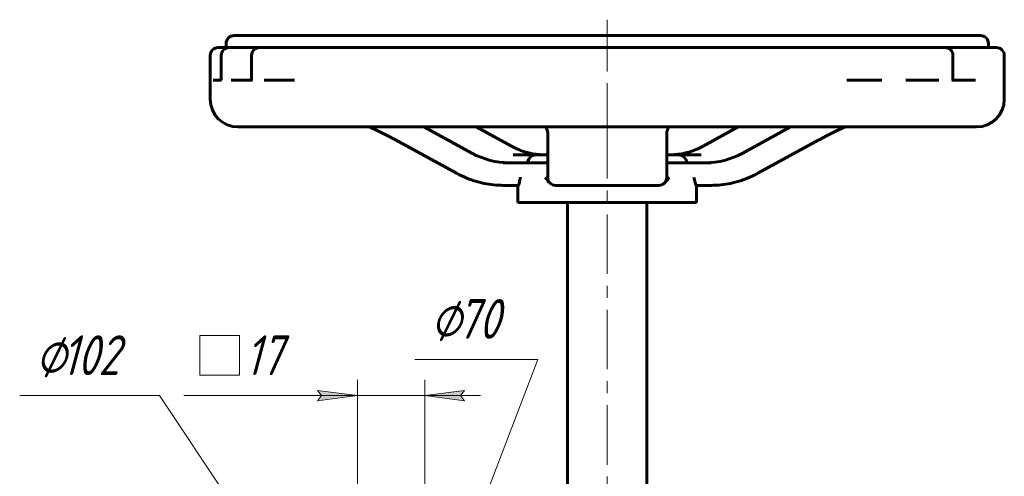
# Model space of a CAD drawing. Header units: millimetres. Extents: x 0 to 594, y 0 to 420.
# Tile 4 of 11: x 70 to 194, y 244 to 302. Entities that reach past the tile are written whole.
import ezdxf

# ---------------------------------------------------------------- set-up
doc = ezdxf.new("R2010")
doc.units = ezdxf.units.MM
for name, pattern in [('K5LT_AXLED', [12, 7.5, -1.5, 1.5, -1.5]), ('K5LT_BASIC', [0]), ('K5LT_THIN', [0])]:
    doc.linetypes.add(name, pattern=pattern)
doc.layers.add('Системный слой', color=7, linetype='Continuous')
doc.layers.add('Системный слой (1)', color=251, linetype='Continuous', true_color=0x6c6c6c)
doc.styles.add('KDIMTEXTSTYLE', font='txt', dxfattribs={"width": 0.96, "oblique": 15, "height": 5})
doc.styles.add('KTEXTSTYLE', font='txt', dxfattribs={"width": 0.96, "height": 5})
doc.dimstyles.new('KDIMSTYLE (0.50)', dxfattribs={"dimtxt": 5, "dimasz": 1, "dimexe": 2, "dimexo": 0, "dimgap": 1, "dimtad": 1, "dimlfac": 2, "dimtxsty": 'KDIMTEXTSTYLE', "dimsah": 1, "dimcen": 0, "dimdle": 1, "dimadec": 0, "dimazin": 0, "dimtfac": 0.667, "dimtmove": 0, "dimatfit": 3, "dimfxl": 1, "dimtvp": 1, "dimtolj": 1, "dimtzin": 0, "dimarcsym": 0})

# ---------------------------------------------------------------- blocks, each defined once
blk = doc.blocks.new('U0')
at = {"layer": 'Системный слой (1)', "color": 143, "linetype": 'K5LT_BASIC', "lineweight": 60, "true_color": 0x33acca}
for p, q in [((98.87, 298.18), (98.87, 298.18)), ((98.87, 298.18), (98.88, 298.18)), ((98.88, 298.18), (98.88, 298.18)), ((98.88, 298.18), (98.9, 298.18)), ((98.9, 298.18), (98.92, 298.18)), ((98.92, 298.18), (98.98, 298.18)), ((98.98, 298.18), (99.09, 298.18)), ((99.09, 298.18), (99.21, 298.17)), ((99.21, 298.17), (99.22, 298.17)), ((99.22, 298.17), (99.23, 298.17)), ((99.23, 298.17), (99.26, 298.17)), ((99.26, 298.17), (99.3, 298.17)), ((99.3, 298.17), (99.33, 298.17)), ((99.33, 298.17), (99.35, 298.17)), ((99.35, 298.17), (99.38, 298.17)), ((99.38, 298.17), (99.43, 298.17)), ((99.43, 298.17), (99.49, 298.17)), ((99.49, 298.17), (99.51, 298.17)), ((99.51, 298.17), (99.51, 298.17)), ((99.51, 298.17), (99.53, 298.17)), ((99.53, 298.17), (99.55, 298.17)), ((99.55, 298.17), (99.6, 298.17)), ((99.6, 298.17), (99.7, 298.18)), ((99.7, 298.18), (99.8, 298.18))]:
    blk.add_line(p, q, dxfattribs=at)
blk = doc.blocks.new('U1')
at = {"layer": 'Системный слой (1)', "color": 143, "linetype": 'K5LT_BASIC', "lineweight": 60, "true_color": 0x33acca}
for p, q in [((135.92, 288.18), (136.05, 287.92)), ((136.05, 287.92), (136.12, 287.67)), ((136.12, 287.67), (136.14, 287.43)), ((136.14, 287.43), (136.14, 287.43)), ((136.14, 287.43), (136.14, 287.43))]:
    blk.add_line(p, q, dxfattribs=at)
blk = doc.blocks.new('U2')
at = {"layer": 'Системный слой (1)', "color": 143, "linetype": 'K5LT_BASIC', "lineweight": 60, "true_color": 0x33acca}
for p in [(136.14, 287.44), (136.14, 287.43), (136.14, 287.43)]:
    blk.add_line(p, (136.14, 287.43), dxfattribs=at)
blk = doc.blocks.new('U3')
at = {"layer": 'Системный слой (1)', "color": 143, "linetype": 'K5LT_BASIC', "lineweight": 60, "true_color": 0x33acca}
for p, q in [((151.15, 287.56), (151.17, 287.69)), ((151.17, 287.69), (151.25, 287.94)), ((151.25, 287.94), (151.37, 288.18)), ((151.14, 287.5), (151.15, 287.56)), ((151.14, 287.47), (151.14, 287.5)), ((151.14, 287.45), (151.14, 287.47)), ((151.14, 287.44), (151.14, 287.45)), ((151.14, 287.43), (151.14, 287.44)), ((151.14, 287.44), (151.14, 287.44)), ((151.14, 287.44), (151.14, 287.44)), ((151.14, 287.43), (151.14, 287.43)), ((151.14, 287.43), (151.14, 287.43)), ((151.14, 287.43), (151.14, 287.43)), ((151.14, 287.43), (151.14, 287.43)), ((151.14, 287.43), (151.14, 287.43)), ((151.14, 287.43), (151.14, 287.43)), ((151.14, 287.43), (151.14, 287.43)), ((151.14, 287.43), (151.14, 287.43)), ((151.14, 287.43), (151.14, 287.43)), ((151.14, 287.43), (151.14, 287.43)), ((151.14, 287.43), (151.14, 287.43)), ((151.14, 287.43), (151.14, 287.43))]:
    blk.add_line(p, q, dxfattribs=at)
blk = doc.blocks.new('U4')
at = {"layer": 'Системный слой (1)', "color": 143, "linetype": 'K5LT_BASIC', "lineweight": 60, "true_color": 0x33acca}
for p, q in [((135.94, 281.69), (135.83, 281.84)), ((135.83, 281.84), (135.83, 281.84)), ((136.03, 281.56), (135.94, 281.69)), ((136.12, 281.45), (136.03, 281.56)), ((136.22, 281.32), (136.12, 281.45)), ((136.29, 281.25), (136.22, 281.32)), ((136.33, 281.22), (136.29, 281.25)), ((136.34, 281.2), (136.33, 281.22)), ((136.35, 281.19), (136.34, 281.2)), ((136.45, 281.11), (136.35, 281.19)), ((136.62, 280.99), (136.45, 281.11))]:
    blk.add_line(p, q, dxfattribs=at)
blk = doc.blocks.new('U5')
at = {"layer": 'Системный слой (1)', "color": 143, "linetype": 'K5LT_BASIC', "lineweight": 60, "true_color": 0x33acca}
for p, q in [((113.69, 288.18), (114.84, 287.65)), ((114.84, 287.65), (115.94, 287.11)), ((115.94, 287.11), (116.99, 286.55))]:
    blk.add_line(p, q, dxfattribs=at)
blk = doc.blocks.new('U6')
at = {"layer": 'Системный слой (1)', "color": 143, "linetype": 'K5LT_BASIC', "lineweight": 60, "true_color": 0x33acca}
for p, q in [((172.44, 287.65), (171.33, 287.11)), ((173.59, 288.18), (172.44, 287.65)), ((170.3, 286.56), (170.29, 286.56)), ((170.29, 286.56), (170.29, 286.55)), ((170.31, 286.56), (170.3, 286.56)), ((170.3, 286.56), (170.3, 286.56)), ((170.3, 286.56), (170.3, 286.56)), ((170.3, 286.56), (170.3, 286.56)), ((170.3, 286.56), (170.3, 286.56)), ((170.3, 286.56), (170.3, 286.56)), ((171.33, 287.11), (170.31, 286.56))]:
    blk.add_line(p, q, dxfattribs=at)
blk = doc.blocks.new('U7')
at = {"layer": 'Системный слой (1)', "color": 143, "linetype": 'K5LT_BASIC', "lineweight": 60, "true_color": 0x33acca}
for q in [(136.14, 287.44), (136.14, 287.43)]:
    blk.add_line((136.14, 287.43), q, dxfattribs=at)
blk = doc.blocks.new('D5')
at = {"layer": 'Системный слой (1)'}
for points in [[(121.5, 222.12), (122.68, 227.03), (120.27, 222.59), (121.07, 222.82)], [(110.17, 194.34), (112.57, 198.77), (111.77, 198.54), (111.34, 199.24)]]:
    blk.add_hatch(color=7, dxfattribs=at).paths.add_polyline_path(points)
at = {"layer": 'Системный слой (1)', "color": 7, "linetype": 'K5LT_THIN', "lineweight": 18, "true_color": 0xffffff}
for p, q in [((134.89, 258.94), (119.41, 258.94)), ((122.68, 227.03), (134.89, 258.94)), ((110.17, 194.34), (122.68, 227.03)), ((120.27, 222.59), (122.68, 227.03)), ((122.68, 227.03), (121.5, 222.12)), ((121.07, 222.82), (120.27, 222.59)), ((121.5, 222.12), (121.07, 222.82)), ((110.17, 194.34), (111.34, 199.24)), ((112.57, 198.77), (110.17, 194.34)), ((111.34, 199.24), (111.77, 198.54)), ((111.77, 198.54), (112.57, 198.77))]:
    blk.add_line(p, q, dxfattribs=at)
blk.add_wipeout([(121.41, 259.94), (121.41, 267.32), (132.43, 267.32), (132.43, 259.94)]).dxf.layer = 'Системный слой (1)'
at = {"layer": 'Системный слой (1)', "color": 7, "char_height": 5, "attachment_point": 1, "style": 'KTEXTSTYLE'}
for s, insert in [('\\fArial|b0|c204|p34;\\H5.0;\\W1.000;\\Q15;\\fGOST Type AU|b0|i0|c204|p34;\\Q15;\\W0.960;⌀', (121.41, 266.53)), ('\\fArial|b0|c204|p34;\\H5.0;\\W1.000;\\Q15;\\fGOST Type AU|b0|i0|c204|p34;\\Q15;\\W0.960;70', (124.72, 266.53))]:
    blk.add_mtext(s, dxfattribs=dict(at, insert=insert))
blk = doc.blocks.new('KDIMARROW_01')
at = {"layer": 'Системный слой'}
blk.add_hatch(color=0, dxfattribs=at).paths.add_polyline_path([(0, 0), (-5, 0.66), (-4.5, 0), (-5, -0.66)])
at = {"layer": 'Системный слой', "color": 0, "linetype": 'K5LT_THIN', "lineweight": 18}
for p, q in [((-4.5, 0), (-5, 0.66)), ((-5, 0.66), (0, 0)), ((0, 0), (-5, -0.66)), ((-5, -0.66), (-4.5, 0))]:
    blk.add_line(p, q, dxfattribs=at)
at = {"layer": 'Системный слой (1)', "color": 0, "linetype": 'K5LT_THIN', "lineweight": 18}
blk.add_line((473.98, 210.68), (473.48, 210.68), dxfattribs=at)
blk = doc.blocks.new('D6')
at = {"layer": 'Системный слой (1)'}
for points in [[(105.58, 228.1), (102.26, 231.89), (104.49, 227.37), (104.76, 228.15)], [(130.58, 189.48), (128.35, 194), (128.08, 193.22), (127.26, 193.27)]]:
    blk.add_hatch(color=7, dxfattribs=at).paths.add_polyline_path(points)
at = {"layer": 'Системный слой (1)', "color": 7, "linetype": 'K5LT_THIN', "lineweight": 18, "true_color": 0xffffff}
for p, q in [((87.25, 254.37), (69.65, 254.37)), ((102.26, 231.89), (87.25, 254.37)), ((102.26, 231.89), (105.58, 228.1)), ((104.49, 227.37), (102.26, 231.89)), ((130.58, 189.48), (102.26, 231.89)), ((104.76, 228.15), (104.49, 227.37)), ((105.58, 228.1), (104.76, 228.15)), ((128.08, 193.22), (128.35, 194)), ((128.35, 194), (130.58, 189.48)), ((130.58, 189.48), (127.26, 193.27)), ((127.26, 193.27), (128.08, 193.22))]:
    blk.add_line(p, q, dxfattribs=at)
blk.add_wipeout([(71.65, 255.37), (71.65, 262.75), (84.7, 262.75), (84.7, 255.37)]).dxf.layer = 'Системный слой (1)'
at = {"layer": 'Системный слой (1)', "color": 7, "char_height": 5, "attachment_point": 1, "style": 'KTEXTSTYLE'}
for s, insert in [('\\fArial|b0|c204|p34;\\H5.0;\\W1.000;\\Q15;\\fGOST Type AU|b0|i0|c204|p34;\\Q15;\\W0.960;⌀', (71.65, 261.96)), ('\\fArial|b0|c204|p34;\\H5.0;\\W1.000;\\Q15;\\fGOST Type AU|b0|i0|c204|p34;\\Q15;\\W0.960;102', (74.96, 261.96))]:
    blk.add_mtext(s, dxfattribs=dict(at, insert=insert))
blk = doc.blocks.new('D7')
at = {"layer": 'Системный слой (1)'}
for points in [[(112.17, 254.37), (107.17, 255.03), (107.67, 254.37), (107.17, 253.71)], [(125.17, 254.37), (125.67, 255.03), (120.67, 254.37), (125.67, 253.71)]]:
    blk.add_hatch(color=7, dxfattribs=at).paths.add_polyline_path(points)
at = {"layer": 'Системный слой (1)', "color": 7, "linetype": 'K5LT_THIN', "lineweight": 18, "true_color": 0xffffff}
for p, q in [((112.17, 213.69), (112.17, 256.37)), ((120.67, 213.69), (120.67, 256.37)), ((107.16, 254.37), (90.33, 254.37)), ((112.17, 254.37), (105.17, 254.37)), ((112.17, 254.37), (107.17, 255.03)), ((107.17, 255.03), (107.67, 254.37)), ((107.67, 254.37), (107.17, 253.71)), ((107.17, 253.71), (112.17, 254.37)), ((112.17, 254.37), (107.17, 254.37)), ((112.17, 254.37), (120.67, 254.37)), ((125.67, 255.03), (120.67, 254.37)), ((120.67, 254.37), (125.67, 253.71)), ((120.67, 254.37), (127.67, 254.37)), ((125.17, 254.37), (125.67, 255.03)), ((125.67, 253.71), (125.17, 254.37))]:
    blk.add_line(p, q, dxfattribs=at)
blk.add_wipeout([(92.33, 255.37), (92.33, 262.75), (104.64, 262.75), (104.64, 255.37)]).dxf.layer = 'Системный слой (1)'
for p, q in [((92.33, 256.96), (92.33, 261.96)), ((92.33, 261.96), (97.33, 261.96)), ((97.33, 261.96), (97.33, 256.96)), ((97.33, 256.96), (92.33, 256.96))]:
    blk.add_line(p, q, dxfattribs=at)
at = {"layer": 'Системный слой (1)', "color": 7, "insert": (98.04, 261.96), "char_height": 5, "attachment_point": 1, "style": 'KTEXTSTYLE'}
blk.add_mtext('\\fArial|b0|c204|p34;\\H5.0;\\W1.000;\\Q15;\\fGOST Type AU|b0|i0|c204|p34;\\Q15;\\W0.960;17', dxfattribs=at)

msp = doc.modelspace()

# ---------------------------------------------------------------- linework, layer by layer
at = {"layer": 'Системный слой (1)', "color": 30, "linetype": 'K5LT_AXLED', "lineweight": 18, "true_color": 0xff8000}
for p, q in [((143.6394, 296.1831), (143.6394, 301.6831)), ((143.6394, 286.1831), (143.6394, 299.1831)), ((143.6394, 282.6749), (143.6394, 287.1749)), ((143.6394, 233.6831), (143.6394, 284.6749))]:
    msp.add_line(p, q, dxfattribs=at)
at = {"layer": 'Системный слой (1)', "color": 143, "linetype": 'K5LT_BASIC', "lineweight": 60, "true_color": 0x33acca}
for p, q in [((190.6394, 299.6831), (96.6394, 299.6831)), ((102.5739, 299.6831), (102.6508, 299.6831)), ((103.3498, 299.6831), (103.8958, 299.6831)), ((95.0147, 298.1831), (94.6394, 298.1831)), ((96.0382, 298.1831), (95.0147, 298.1831)), ((95.6394, 298.1831), (95.6394, 298.6831)), ((97.2426, 298.1831), (96.0382, 298.1831)), ((98.869, 298.1831), (97.2426, 298.1831)), ((101.3084, 298.1831), (99.8448, 298.1831)), ((103.3197, 298.1831), (101.3084, 298.1831)), ((105.0462, 298.1831), (104.5226, 298.1831)), ((173.1942, 298.1831), (105.0462, 298.1831)), ((177.5072, 298.1831), (173.1942, 298.1831)), ((180.4853, 298.1831), (177.5072, 298.1831)), ((181.0149, 298.1831), (180.4853, 298.1831)), ((184.5702, 298.1831), (182.6056, 298.1831)), ((186.1782, 298.1831), (184.5702, 298.1831)), ((186.3545, 298.1831), (186.1782, 298.1831)), ((189.0831, 298.1831), (187.2894, 298.1831)), ((192.6394, 298.1831), (189.0831, 298.1831)), ((191.6394, 298.1831), (191.6394, 298.6831)), ((93.6394, 291.6831), (93.6394, 297.1831)), ((95.0382, 297.1831), (95.0382, 294.0581)), ((98.8448, 297.1831), (98.8448, 294.0581)), ((187.1782, 294.0581), (187.1782, 297.1831)), ((193.6394, 291.6831), (193.6394, 297.1831)), ((95.0668, 294.0581), (94.0224, 294.0581)), ((98.951, 294.0581), (96.2957, 294.0581)), ((104.2586, 294.0581), (100.4445, 294.0581)), ((178.1983, 294.0581), (173.7973, 294.0581)), ((185.4055, 294.0581), (181.2372, 294.0581)), ((190.0106, 294.0581), (187.0463, 294.0581)), ((97.1394, 288.1831), (190.1394, 288.1831)), ((126.5855, 284.8948), (120.5621, 288.1831)), ((131.5646, 285.7726), (127.149, 288.1831)), ((155.7141, 285.7726), (160.1297, 288.1831)), ((160.6933, 284.8948), (166.7167, 288.1831)), ((124.6766, 282.357), (116.9871, 286.5548)), ((136.1394, 287.4355), (136.1394, 287.4325)), ((136.1394, 287.4325), (136.1394, 283.2347)), ((151.1394, 283.2347), (151.1394, 287.4325)), ((162.6021, 282.357), (170.2916, 286.5548)), ((136.1394, 284.6749), (136.1394, 285.1749)), ((134.6394, 284.6749), (131.7918, 284.6749)), ((136.1394, 284.6749), (134.6394, 284.6749)), ((152.6394, 284.6749), (151.1394, 284.6749)), ((155.4869, 284.6749), (152.6394, 284.6749)), ((132.75, 283.6749), (130.5418, 283.6749)), ((133.6912, 283.6749), (132.75, 283.6749)), ((136.1394, 283.6749), (133.6912, 283.6749)), ((136.1394, 283.2347), (136.1394, 281.8386)), ((153.5876, 283.6749), (151.1394, 283.6749)), ((151.1394, 281.8386), (151.1394, 283.2347)), ((154.5287, 283.6749), (153.5876, 283.6749)), ((156.7369, 283.6749), (154.5287, 283.6749)), ((130.5418, 280.8386), (132.4374, 280.8386)), ((132.3894, 278.6749), (132.3894, 280.8386)), ((137.1394, 280.8386), (150.1394, 280.8386)), ((154.8414, 280.8386), (156.7369, 280.8386)), ((154.8894, 278.6749), (154.8894, 280.8386)), ((132.3894, 278.6749), (154.8894, 278.6749)), ((138.6394, 242.6831), (138.6394, 278.6749)), ((148.6394, 242.6831), (148.6394, 278.6749))]:
    msp.add_line(p, q, dxfattribs=at)
for centre, radius, start, end in [((96.6394, 298.6831), 1, 90, 180), ((190.6394, 298.6831), 1, 0, 90), ((94.6394, 297.1831), 1, 90, 180), ((96.0382, 297.1831), 1, 90, 179.999999), ((99.8448, 297.1831), 1, 90, 179.999997), ((186.1782, 297.1831), 1, 0, 90), ((192.6394, 297.1831), 1, 0, 90), ((97.1394, 291.6831), 3.5, 180, 270), ((190.1394, 291.6831), 3.5, 270, 0), ((134.6394, 283.6749), 1, 90, 180), ((152.6394, 283.6749), 1, 0, 90), ((137.1394, 281.8386), 1, 180, 270), ((150.1394, 281.8386), 1, 270, 0)]:
    msp.add_arc(centre, radius, start, end, dxfattribs=at)
for centre, major_axis, ratio, start_param, end_param in [((117.4663, 287.4325), (-0.4792, -0.8777), 0.45202831, 0, 0.00053789), ((150.1394, 287.4325), (1, 0), 0.90405662, 6.28314907, 6.28318531), ((169.8125, 287.4325), (0.4792, -0.8777), 0.45202831, 6.28264604, 6.28318531), ((131.2918, 296.3897), (0, -12.7147), 0.8660254, 5.84155634, 6.28318531), ((155.9869, 296.3897), (0, -12.7147), 0.8660254, 0, 0.44162897)]:
    msp.add_ellipse(centre, major_axis=major_axis, ratio=ratio, start_param=start_param, end_param=end_param, dxfattribs=at)
for points, knots in [([(103.3197, 298.1831), (103.3987, 298.1831), (103.4812, 298.1818), (103.6415, 298.1794), (103.7204, 298.1782), (103.869, 298.1772), (103.935, 298.1772), (104.0823, 298.178), (104.1614, 298.1791), (104.335, 298.1816), (104.4277, 298.1831), (104.5226, 298.1831)], [1.446546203, 1.446546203, 1.446546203, 1.446546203, 1.500729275, 1.500729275, 1.547483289, 1.547483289, 1.583210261, 1.583210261, 1.621863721, 1.621863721, 1.664618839, 1.664618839, 1.664618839, 1.664618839]), ([(181.0149, 298.1831), (181.1418, 298.1831), (181.2698, 298.1794), (181.4938, 298.1737), (181.5853, 298.1715), (181.7516, 298.1694), (181.8231, 298.1692), (181.9774, 298.1702), (182.0564, 298.1715), (182.2726, 298.1766), (182.4025, 298.1811), (182.5522, 298.1829), (182.579, 298.1831), (182.6056, 298.1831)], [2.176941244, 2.176941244, 2.176941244, 2.176941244, 2.298277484, 2.298277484, 2.382080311, 2.382080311, 2.447518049, 2.447518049, 2.520058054, 2.520058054, 2.641372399, 2.641372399, 2.667809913, 2.667809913, 2.667809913, 2.667809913]), ([(186.3545, 298.1831), (186.3589, 298.1831), (186.3633, 298.1831), (186.4878, 298.1828), (186.6101, 298.1789), (186.869, 298.1767), (186.9834, 298.1783), (187.1594, 298.1817), (187.2249, 298.1831), (187.2894, 298.1831)], [1.78792734, 1.78792734, 1.78792734, 1.78792734, 1.790676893, 1.790676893, 1.866283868, 1.866283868, 1.931474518, 1.931474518, 1.971146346, 1.971146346, 1.971146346, 1.971146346]), ([(135.7918, 284.6749), (135.5014, 284.6749), (135.211, 284.6898), (134.6322, 284.749), (134.3439, 284.7934), (133.9148, 284.8819), (133.7726, 284.915), (133.5428, 284.9745), (133.4547, 284.9988), (133.2793, 285.0502), (133.1918, 285.0773), (132.9333, 285.1617), (132.7631, 285.2231), (132.2442, 285.4281), (131.9002, 285.5894), (131.5646, 285.7726)], [0, 0, 0, 0, 3.8, 3.8, 7.6, 7.6, 9.4947758, 9.4947758, 10.67589039, 10.67589039, 11.85700499, 11.85700499, 14.17986224, 14.17986224, 19, 19, 19, 19]), ([(151.4869, 284.6749), (151.7773, 284.6749), (152.0677, 284.6898), (152.6465, 284.749), (152.9349, 284.7934), (153.3639, 284.8819), (153.5061, 284.915), (153.736, 284.9745), (153.824, 284.9988), (153.9995, 285.0502), (154.0869, 285.0773), (154.3455, 285.1617), (154.5156, 285.2231), (155.0345, 285.4281), (155.3785, 285.5894), (155.7141, 285.7726)], [0, 0, 0, 0, 3.8, 3.8, 7.6, 7.6, 9.49477669, 9.49477669, 10.67589117, 10.67589117, 11.85700566, 11.85700566, 14.17986269, 14.17986269, 19, 19, 19, 19]), ([(130.5418, 280.8386), (130.1371, 280.8386), (129.7324, 280.8593), (128.9263, 280.9416), (128.5249, 281.0034), (127.9273, 281.1265), (127.7286, 281.1727), (127.4227, 281.252), (127.3148, 281.2815), (127.0998, 281.3436), (126.9926, 281.3762), (126.6757, 281.4771), (126.4671, 281.5499), (125.8767, 281.7735), (125.499, 281.9382), (124.9768, 282.197), (124.826, 282.2754), (124.6766, 282.357)], [0, 0, 0, 0, 3.8, 3.8, 7.6, 7.6, 9.50502455, 9.50502455, 10.54756966, 10.54756966, 11.59011477, 11.59011477, 13.64045406, 13.64045406, 17.44045406, 17.44045406, 19, 19, 19, 19]), ([(132.7206, 281.8386), (132.7204, 281.8379), (132.7203, 281.8371), (132.6783, 281.6553), (132.6231, 281.3903), (132.5525, 281.1079), (132.5307, 281.027), (132.509, 280.9625)], [-0.000632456, -0.000632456, -0.000632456, -0.000632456, 0, 0, 0.150460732, 0.150460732, 0.206763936, 0.206763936, 0.206763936, 0.206763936]), ([(151.4455, 281.8386), (151.445, 281.8379), (151.4444, 281.8371), (151.319, 281.6553), (151.1388, 281.3903), (150.8387, 281.1079), (150.7386, 281.027), (150.6215, 280.9625)], [-0.000632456, -0.000632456, -0.000632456, -0.000632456, 0, 0, 0.150460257, 0.150460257, 0.206763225, 0.206763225, 0.206763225, 0.206763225]), ([(154.7698, 280.9625), (154.748, 281.027), (154.7262, 281.1079), (154.6556, 281.3903), (154.6004, 281.6553), (154.5585, 281.8371), (154.5583, 281.8379), (154.5581, 281.8386)], [0.700580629, 0.700580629, 0.700580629, 0.700580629, 0.756883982, 0.756883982, 0.907345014, 0.907345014, 0.90797747, 0.90797747, 0.90797747, 0.90797747]), ([(156.7369, 280.8386), (157.1416, 280.8386), (157.5463, 280.8593), (158.3525, 280.9416), (158.7539, 281.0034), (159.3515, 281.1265), (159.5502, 281.1727), (159.856, 281.252), (159.9639, 281.2815), (160.179, 281.3436), (160.2862, 281.3762), (160.603, 281.4771), (160.8117, 281.5499), (161.4021, 281.7735), (161.7797, 281.9382), (162.302, 282.197), (162.4527, 282.2754), (162.6021, 282.357)], [0, 0, 0, 0, 3.8, 3.8, 7.6, 7.6, 9.50502546, 9.50502546, 10.54757046, 10.54757046, 11.59011547, 11.59011547, 13.64045457, 13.64045457, 17.44045457, 17.44045457, 19, 19, 19, 19]), ([(132.509, 280.9625), (132.5013, 280.9396), (132.4871, 280.9026), (132.4685, 280.8658), (132.4519, 280.8436), (132.4422, 280.8386), (132.4374, 280.8386)], [0, 0, 0, 0, 1.93775922, 3.60295701, 5.14161198, 7, 7, 7, 7]), ([(154.8414, 280.8386), (154.8369, 280.8386), (154.8284, 280.8428), (154.8145, 280.8596), (154.8005, 280.8843), (154.7856, 280.9182), (154.7751, 280.9468), (154.7698, 280.9625)], [0, 0, 0, 0, 1.90150497, 3.42821338, 4.99300031, 6.5300813, 8, 8, 8, 8])]:
    msp.add_open_spline(points, degree=3, knots=knots, dxfattribs=at)

# ---------------------------------------------------------------- block references
at = {"layer": 'Системный слой (1)'}
for name in ['U0', 'U5', 'U1', 'U3', 'U6', 'U2', 'U7', 'U4']:
    msp.add_blockref(name, (0, 0), dxfattribs=at)

# ---------------------------------------------------------------- dimensions: what is measured, and where the dimension line sits
at = {"layer": 'Системный слой (1)', "color": 7}
dim = msp.add_diameter_dim_2p(p1=(103.9108, 177.9952), p2=(128.9312, 243.3709), dimstyle='KDIMSTYLE (0.50)', override={"dimtih": 1, "dimtoh": 1, "dimpost": '\\fGOST Type AU|b0|c204|p34;\\H5.0;\\W0.960;\\Q15;<>', "dimblk1": 'KDIMARROW_01', "dimblk2": 'KDIMARROW_01', "dimclrt": 7, "dimtol": 1, "dimtp": 0, "dimtm": 0, "dimtdec": 5, "dimtmove": 1, "dimatfit": 2, "dimtolj": 1}, dxfattribs=at)
dim.commit()
dim.dimension.update_dxf_attribs({"geometry": 'D5', "text_midpoint": (121.4121, 258.9392), "dimtype": 163})

# ---------------------------------------------------------------- next in the draw order: dimensions: what is measured, and where the dimension line sits
dim = msp.add_diameter_dim_2p(p1=(144.7441, 168.2708), p2=(88.0979, 253.0953), dimstyle='KDIMSTYLE (0.50)', override={"dimtih": 1, "dimtoh": 1, "dimpost": '\\fGOST Type AU|b0|c204|p34;\\H5.0;\\W0.960;\\Q15;<>', "dimblk1": 'KDIMARROW_01', "dimblk2": 'KDIMARROW_01', "dimclrt": 7, "dimtol": 1, "dimtp": 0, "dimtm": 0, "dimtdec": 5, "dimtmove": 1, "dimatfit": 2, "dimtolj": 1}, dxfattribs=at)
dim.commit()
dim.dimension.update_dxf_attribs({"geometry": 'D6', "text_midpoint": (85.2463, 254.3705), "dimtype": 163})

# ---------------------------------------------------------------- next in the draw order: dimensions: what is measured, and where the dimension line sits
dim = msp.add_linear_dim(base=(112.171, 254.3705), p1=(120.671, 213.6883), p2=(112.171, 213.6883), dimstyle='KDIMSTYLE (0.50)', override={"dimexo": 0, "dimtoh": 1, "dimpost": '\\fGOST Type AU|b0|c204|p34;\\H5.0;\\W0.960;\\Q15;{\\fSymbol Type A|i0|c204|p18;т}<>', "dimblk1": 'KDIMARROW_01', "dimblk2": 'KDIMARROW_01', "dimse1": 0, "dimse2": 0, "dimclrt": 7, "dimtol": 1, "dimtp": 0, "dimtm": 0, "dimtdec": 5, "dimtmove": 1, "dimtolj": 1}, dxfattribs=at)
dim.commit()
dim.dimension.update_dxf_attribs({"geometry": 'D7', "text_midpoint": (98.743, 254.3705), "dimtype": 160})

doc.saveas('drawing.dxf')
